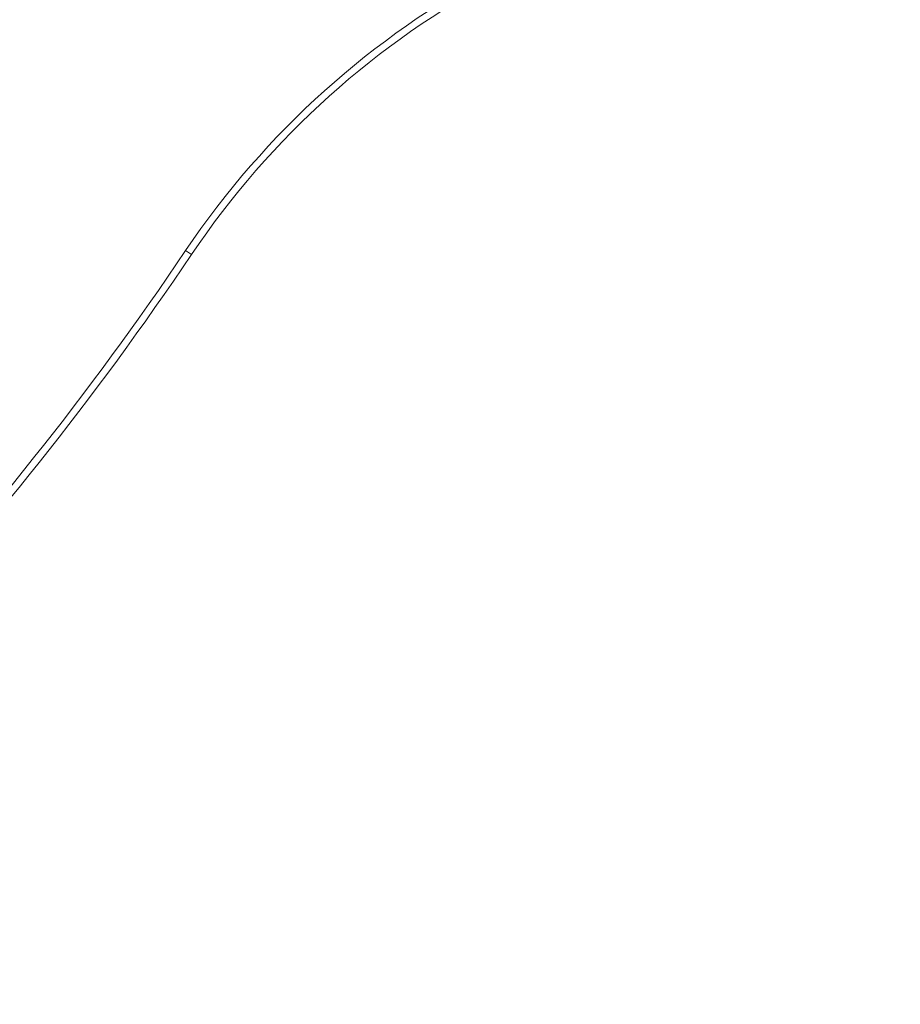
# Model space of a CAD drawing. Header units: millimetres. Extents: x 0 to 420, y 0 to 297.
# Tile 43 of 91: x 148 to 164, y 199 to 217. Entities that reach past the tile are written whole.
import ezdxf

# ---------------------------------------------------------------- set-up
doc = ezdxf.new("R2010")
doc.units = ezdxf.units.MM

msp = doc.modelspace()

# ---------------------------------------------------------------- linework, layer by layer
at = {"color": 7, "linetype": 'Continuous', "lineweight": 15}
msp.add_line((151.02698166, 212.57917858), (151.13066067, 212.50935264), dxfattribs=at)
for centre, radius, start, end in [((163.57214178, 204.13023886), 15, 90, 146.040442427), ((103.89828189, 244.3195103), 56.94544526, 307.838907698, 326.040442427)]:
    msp.add_arc(centre, radius, start, end, dxfattribs=at)
for points in [[(163.57214178, 219.25523886), (158.54077586, 219.25523886), (153.83754083, 216.75235486), (151.02698166, 212.57917858)], [(151.02698166, 212.57917858), (147.65891167, 207.57819873), (143.51606568, 203.14490767), (138.75441361, 199.44620999)]]:
    msp.add_open_spline(points, degree=3, dxfattribs=at)

doc.saveas('drawing.dxf')
